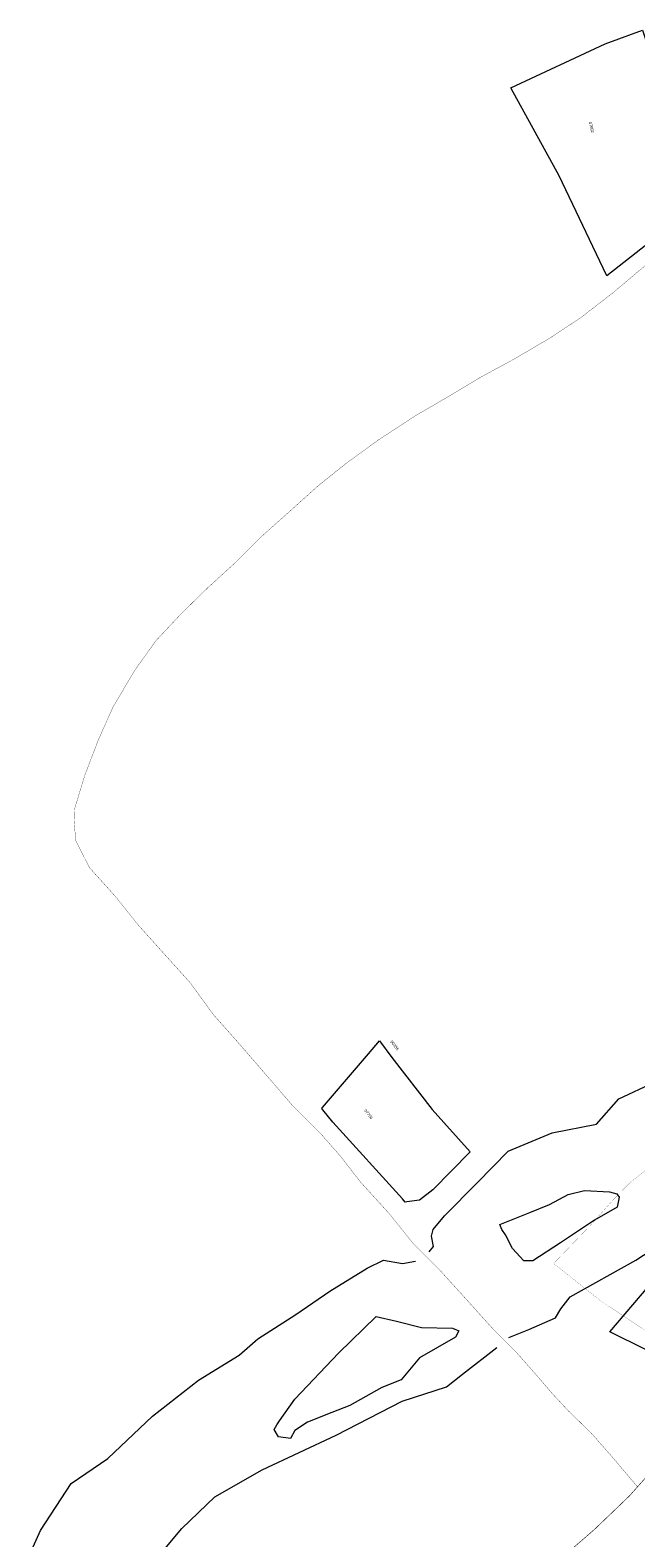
# Model space of a CAD drawing. Header units: metres. Extents: x 347609 to 404409, y 8548087 to 8605413.
# Tile 20 of 46: x 379492 to 379702, y 8570946 to 8571468. Entities that reach past the tile are written whole.
import ezdxf
from ezdxf.enums import TextEntityAlignment as Align

# ---------------------------------------------------------------- set-up
doc = ezdxf.new("R2010")
doc.units = ezdxf.units.M
doc.linetypes.add('ACAD_ISO04W100', pattern=[30, 24, -3, 0, -3])
doc.layers.add('01. RIO', color=7, linetype='Continuous', lineweight=5, true_color=0x2776bb)
doc.layers.add('Predios Rurales', color=90, linetype='Continuous')
doc.layers.add('ZR_LIMA_PSAD56_A_WGS84', color=210, linetype='Continuous')
doc.layers.add('Predios Rurales Nombres', color=7, linetype='Continuous', true_color=0xffffff)
doc.layers.add('Red vial nacional', color=242, linetype='Continuous', lineweight=40)
doc.layers.add('Red vial vecinal', color=241, linetype='ACAD_ISO04W100', lineweight=30)
doc.styles.add('ARIAL', font='arial.ttf')

# ---------------------------------------------------------------- blocks, each defined once
blk = doc.blocks.new('REIORORI')
at = {"layer": '01. RIO', "color": 152, "lineweight": 15, "true_color": 0x2776bb, "flags": 128}
for points in [[(379630.68, 8571044.96), (379632.21, 8571046.84), (379631.52, 8571050.36), (379632.02, 8571052.66), (379636.02, 8571057.41), (379647.31, 8571068.87), (379657.99, 8571079.85), (379673.28, 8571086.12), (379688.59, 8571089.13), (379696.38, 8571097.91), (379708.68, 8571103.68)], [(379658.31, 8571015.27), (379665.15, 8571018.04), (379674.44, 8571022.12), (379676.24, 8571025.21), (379679.54, 8571029.34), (379702.19, 8571042.05), (379718.82, 8571052.97)], [(379492.47, 8570940.47), (379496.07, 8570948.53), (379506.68, 8570964.79), (379519.42, 8570973.45), (379534.8, 8570988.06), (379550.82, 8571000.5), (379564.82, 8571009.21), (379571.36, 8571014.81), (379584.45, 8571023.24), (379596.28, 8571031.32), (379609.19, 8571039.25), (379614.79, 8571042.05), (379621.48, 8571040.96), (379625.98, 8571041.73)], [(379528.47, 8570929.46), (379544.95, 8570949.2), (379556.38, 8570960.16), (379572.84, 8570969.45), (379598.43, 8570981.5), (379621.31, 8570993.28), (379636.63, 8570998.17), (379642.17, 8571002.57), (379654.07, 8571011.85)]]:
    blk.add_lwpolyline(points, dxfattribs=at)
for points in [[(379655.19, 8571054.42), (379665.56, 8571058.54), (379672.37, 8571061.33), (379678.84, 8571064.79), (379684.41, 8571066.24), (379693.11, 8571065.79), (379695.68, 8571065.01), (379696.46, 8571063.9), (379695.79, 8571060.44), (379687.87, 8571055.98), (379676.16, 8571048.06), (379666.57, 8571041.82), (379663.44, 8571041.82), (379659.54, 8571046.06), (379657.09, 8571050.85), (379655.86, 8571052.75)], [(379578.84, 8570986.46), (379584.17, 8570993.93), (379599.3, 8571009.93), (379612.28, 8571022.56), (379619.35, 8571020.93), (379628.05, 8571018.81), (379638.76, 8571018.48), (379640.99, 8571017.59), (379639.76, 8571015.47), (379627.27, 8571008.22), (379621.02, 8571000.64), (379614.22, 8570997.97), (379603.18, 8570991.72), (379596.93, 8570989.38), (379588.56, 8570986.04), (379584.1, 8570983.14), (379582.65, 8570980.35), (379578.53, 8570980.91), (379576.97, 8570983.47), (379577.86, 8570985.03)]]:
    blk.add_lwpolyline(points, close=True, dxfattribs=at)

msp = doc.modelspace()

# ---------------------------------------------------------------- linework, layer by layer
at = {"layer": 'Predios Rurales', "lineweight": 0}
for points in [[(379658.97, 8571447.98), (379691.56, 8571463.16), (379704.55, 8571467.93), (379710.19, 8571450.56), (379714.63, 8571430.7), (379716.24, 8571417.4), (379714.43, 8571402.44), (379712.81, 8571399.2), (379712.73, 8571399.04), (379712.48, 8571398.84), (379692.23, 8571382.83), (379692.11, 8571383.07), (379675.71, 8571417.54), (379659.08, 8571447.78)], [(379621.37, 8571063.28), (379597.33, 8571089.84), (379593.81, 8571094.15), (379593.48, 8571094.59), (379593.75, 8571094.91), (379609.68, 8571113.52), (379613.45, 8571118.06), (379617.74, 8571112.22), (379631.73, 8571094.22), (379644.91, 8571079.63), (379631.89, 8571066.44), (379627.36, 8571062.85), (379622.89, 8571062.23), (379622.4, 8571062.13)], [(379718.19, 8571004.91), (379693.27, 8571017.31), (379739.05, 8571071.04), (379777.7, 8571047.61)]]:
    msp.add_lwpolyline(points, close=True, dxfattribs=at)
at = {"layer": 'Red vial nacional', "lineweight": -2, "transparency": 33554623, "const_width": 0.2}
msp.add_lwpolyline([(379674.94, 8570937.6), (379687.91, 8570948.85), (379700.03, 8570960.47), (379710.91, 8570972.7)], dxfattribs=at)
at = {"layer": 'Red vial vecinal', "lineweight": 15, "transparency": 33554687, "const_width": 0.1}
msp.add_lwpolyline([(379702.81, 8570963.61), (379694, 8570974), (379687, 8570982), (379679.03, 8570989.75), (379673.4, 8570995.77), (379667.38, 8571002.77), (379661, 8571010), (379653, 8571018), (379644, 8571028), (379634, 8571039), (379625, 8571048), (379617, 8571058), (379607, 8571069), (379600, 8571078), (379593, 8571086), (379583, 8571096), (379574.15, 8571106.29), (379564, 8571118), (379556, 8571127), (379548, 8571138), (379539, 8571148), (379530, 8571158), (379522, 8571168), (379513, 8571178), (379508.31, 8571187.27), (379507.73, 8571193.3), (379507.92, 8571198.54), (379511.42, 8571210), (379516, 8571222), (379521.13, 8571233.5), (379528.71, 8571246.32), (379536.09, 8571256.61), (379544.83, 8571265.93), (379553.96, 8571274.86), (379564, 8571284), (379573, 8571293), (379582, 8571301), (379592, 8571310), (379602, 8571318), (379613, 8571326), (379626.01, 8571334.49), (379636.69, 8571340.71), (379648.35, 8571347.7), (379660, 8571354), (379672.43, 8571361.3), (379683.3, 8571368.48), (379694.57, 8571377.22), (379705.64, 8571386.54)], dxfattribs=at)
at = {"layer": 'ZR_LIMA_PSAD56_A_WGS84', "linetype": 'Continuous', "const_width": 0.052, "flags": 128}
msp.add_lwpolyline([(379742.82, 8571023.28), (379723.99, 8571003.78), (379709.48, 8571015.05), (379689.72, 8571028.26), (379673.78, 8571040.93), (379686.36, 8571053.98), (379694.32, 8571062.89), (379700.18, 8571068.91), (379711.27, 8571077.67), (379724.87, 8571087.36), (379729.63, 8571083.53), (379737.13, 8571077.43), (379747.36, 8571068.29), (379764.23, 8571051.57), (379762.43, 8571048.52), (379757.19, 8571040.47), (379742.82, 8571023.28)], close=True, dxfattribs=at)

# ---------------------------------------------------------------- block references
msp.add_blockref('REIORORI', (0, 0))

# ---------------------------------------------------------------- texts
at = {"layer": 'Predios Rurales Nombres', "color": 251, "true_color": 0x636466, "style": 'ARIAL'}
for s, rotation, p in [('07692', -76.7076, (379685.64, 8571436.01)), ('09455', -51.5355, (379616.88, 8571117.45)), ('07756', -52.3627, (379607.82, 8571093.65))]:
    msp.add_text(s, height=1, rotation=rotation, dxfattribs=at).set_placement(p, align=Align.BOTTOM_LEFT)

doc.saveas('drawing.dxf')
